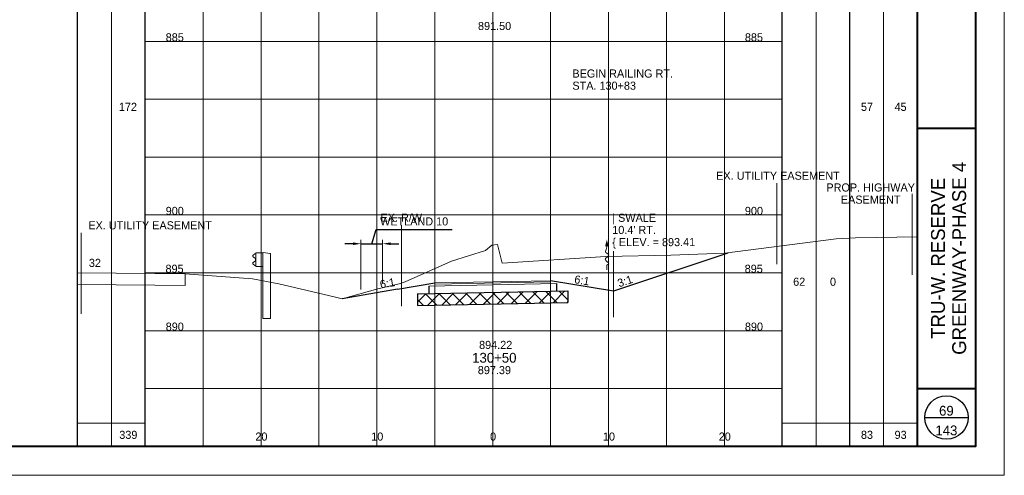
# Paper-space layout 'Layout1' of a CAD drawing. Header units: feet. Extents: x -1005 to 2379, y -670 to 6548.
# Tile 53 of 69: x 75 to 160, y 3562 to 3602. Entities that reach past the tile are written whole.
import ezdxf
from ezdxf.enums import TextEntityAlignment as Align

# ---------------------------------------------------------------- set-up
doc = ezdxf.new("R2010")
doc.units = ezdxf.units.FT
doc.header["$LTSCALE"] = 5
doc.header["$MEASUREMENT"] = 0
for name, pattern in [('cl5', [50, 1.25, -1.25, 45, -1.25, 1.25]), ('DGN Style 2', [150.837143, 90.502286, -60.334857]), ('DGN Style 3', [211.172, 150.837143, -60.334857]), ('esmtshpr', [5.35, 1, -0.175, -0.175, 4]), ('esmtuex', [4.65, 0.8, -0.275, -0.275, 0.8, -0.3, 0.8, -0.3, 0.8, -0.3]), ('rowex', [4.85, 0.8, -0.375, -0.375, 0.8, -0.3, 0.8, -0.3, 0.8, -0.3])]:
    doc.linetypes.add(name, pattern=pattern)
for name, color, linetype, lineweight in [('DR_P_Flow_Arrow', 151, 'Continuous', 13), ('EV_Ecological_Text', 7, 'Continuous', 13), ('GE_P_CL_5', 7, 'cl5', 13), ('PV_P_Text', 7, 'Continuous', 13), ('PV_X_EOP', 7, 'DGN Style 3', 0), ('RD_X_Cells', 7, 'Continuous', 0), ('RW_P_Esmt_SH', 193, 'esmtshpr', 40), ('RW_X_Esmt_U', 6, 'esmtuex', 30), ('RW_X_Fee_RW', 6, 'rowex', 30), ('SH_Border', 7, 'Continuous', 40), ('SH_Data', 7, 'Continuous', 0), ('SH_Major_Grid_Line', 254, 'Continuous', 13), ('SH_Text', 7, 'Continuous', 13), ('TX_P_20', 7, 'Continuous', 13), ('TX_P_5', 7, 'Continuous', 13), ('TX_X_5', 7, 'Continuous', 0), ('XS_P_Finished_Grade', 3, 'Continuous', 30), ('XS_P_Pavt_Surface', 251, 'Continuous', 13), ('XS_P_Subgrade', 4, 'Continuous', 30), ('XS_P_Undercut', 230, 'Continuous', 30), ('XS_X_Ground_Line', 3, 'DGN Style 2', 13)]:
    doc.layers.add(name, color=color, linetype=linetype, lineweight=lineweight)
doc.layers.add('SH_Cut_Line', color=7, linetype='DGN Style 3', lineweight=0, plot=False)
doc.layers.add('XS_P_Pavt_Layers', color=251, linetype='Continuous', lineweight=0, transparency=0.5)
doc.styles.add('Slanted-Normal LS 0.50', font='font31.shx', dxfattribs={"height": 0.14})
doc.styles.add('Slanted-Normal LS 0.50_0', font='font31.shx')
doc.styles.add('Slanted-Sub Title', font='font31.shx', dxfattribs={"height": 0.17})
doc.styles.add('Style-font30', font='font30.shx')
doc.styles.add('Style-font31', font='font31.shx')
doc.dimstyles.get("Standard").update_dxf_attribs({"dimtxt": 0.18, "dimasz": 0.18, "dimexe": 0.18, "dimexo": 0.0625, "dimgap": 0.09, "dimtad": 0, "dimtih": 1, "dimtoh": 1, "dimdec": 4, "dimzin": 0, "dimdsep": 46, "dimtxsty": 'Standard', "dimcen": 0.09, "dimadec": 0, "dimazin": 0, "dimtfac": 1, "dimtdec": 4, "dimtofl": 0, "dimtmove": 0, "dimatfit": 3, "dimfxl": 1, "dimtolj": 1, "dimtzin": 0, "dimarcsym": 0})

# ---------------------------------------------------------------- blocks, each defined once
blk = doc.blocks.new('XS POINT_340')
at = {"layer": 'RW_X_Fee_RW', "linetype": 'DGN Style 3', "lineweight": 0}
blk.add_line((0, 3.5), (0, -3.5), dxfattribs=at)
blk = doc.blocks.new('XS POINT_341')
at = {"layer": 'PV_X_EOP'}
blk.add_line((0, 0.5), (0, -0.5), dxfattribs=at)
blk = doc.blocks.new('GRLT')
at = {"layer": 'RD_X_Cells', "linetype": 'DGN Style 3'}
for p, q in [((-1.506, 2.21), (-1.557, 2.188)), ((-1.557, -0.157), (-1.557, 2.188)), ((-0.971, 2.292), (-1.506, 2.21)), ((-0.89, 2.25), (-0.971, 2.292)), ((-0.307, 2.25), (-0.89, 2.25)), ((-0.89, -0.157), (-0.89, 2.25)), ((-0.307, 1.084), (-0.307, 2.25)), ((-0.307, 1.083), (-0.89, 1.083)), ((-1.557, -3.417), (-1.557, -0.157)), ((-0.89, -3.417), (-0.89, -0.157)), ((-0.89, -3.417), (-1.557, -3.417))]:
    blk.add_line(p, q, dxfattribs=at)
at = {"layer": 'RD_X_Cells', "linetype": 'DGN Style 3', "flags": 128}
blk.add_lwpolyline([(-0.307, 1.155), (-0.22, 1.172), (-0.059, 1.285), (-0.059, 1.285, 0.51949), (-0.059, 1.413), (-0.059, 1.414), (-0.264, 1.555), (-0.263, 1.556, -0.244874), (-0.296, 1.62), (-0.297, 1.62), (-0.297, 1.667), (-0.297, 1.714), (-0.296, 1.713, -0.244874), (-0.263, 1.777), (-0.264, 1.777), (-0.059, 1.92), (-0.059, 1.92, 0.51949), (-0.059, 2.048), (-0.059, 2.049), (-0.22, 2.162), (-0.307, 2.177)], format="xyb", dxfattribs=at)
for points in [[(-0.287, 1.727), (-0.287, 1.607), (-0.295, 1.607), (-0.295, 1.727), (-0.287, 1.727)], [(-0.287, 1.695), (-0.287, 1.637), (-0.262, 1.637), (-0.262, 1.695), (-0.287, 1.695)]]:
    blk.add_lwpolyline(points, close=True, dxfattribs=at)
blk = doc.blocks.new('GPKLBL_282')
at = {"layer": 'TX_P_5', "linetype": 'Continuous', "extrusion": (0, 0, -1), "insert": (-0.462, 0.97), "char_height": 0.7, "attachment_point": 3, "text_direction": (-0.986394, 0.164399, 0), "line_spacing_factor": 0.6, "style": 'Style-font31'}
blk.add_mtext('6:1', dxfattribs=at)
blk = doc.blocks.new('XS POINT_342')
at = {"layer": 'RW_P_Esmt_SH', "linetype": 'Continuous', "lineweight": 13}
blk.add_line((0, 3.5), (0, -3.5), dxfattribs=at)
blk = doc.blocks.new('GPKLBL_283')
at = {"layer": 'TX_P_5', "linetype": 'Continuous', "insert": (-0.511, 0.978), "char_height": 0.7, "attachment_point": 1, "rotation": 350.53768, "line_spacing_factor": 0.6, "style": 'Style-font31'}
blk.add_mtext('6:1', dxfattribs=at)
blk = doc.blocks.new('GPKLBL_284')
at = {"layer": 'TX_P_5', "linetype": 'Continuous', "insert": (-1.114, 0.56), "char_height": 0.7, "attachment_point": 1, "rotation": 14.03624, "line_spacing_factor": 0.9, "style": 'Style-font31'}
blk.add_mtext('3:1', dxfattribs=at)
blk = doc.blocks.new('*D712')
at = {"layer": 'Defpoints', "color": 0, "linetype": 'Continuous', "transparency": 16777216}
for p in [(106.324, 3582.513), (106.324, 3578.714), (104.464, 3578.209)]:
    blk.add_point(p, dxfattribs=at)
at = {"layer": 'EV_Ecological_Text', "color": 0, "linetype": 'Continuous', "lineweight": -2, "transparency": 16777216}
for p, q in [((105.394, 3582.513), (105.762, 3583.738)), ((105.762, 3583.738), (112.345, 3583.738)), ((103.764, 3582.513), (103.064, 3582.513)), ((104.464, 3582.513), (106.324, 3582.513)), ((107.024, 3582.513), (107.724, 3582.513))]:
    blk.add_line(p, q, dxfattribs=at)
at = {"layer": 'EV_Ecological_Text', "color": 97, "linetype": 'Continuous', "lineweight": 0, "transparency": 16777216}
for p, q in [((104.464, 3578.559), (104.464, 3582.863)), ((106.324, 3579.064), (106.324, 3582.863))]:
    blk.add_line(p, q, dxfattribs=at)
at = {"layer": 'EV_Ecological_Text', "color": 0, "linetype": 'Continuous', "transparency": 16777216}
for points in [[(103.764, 3582.63), (103.764, 3582.397), (104.464, 3582.513)], [(107.024, 3582.63), (107.024, 3582.397), (106.324, 3582.513)]]:
    blk.add_solid(points, dxfattribs=at)
at = {"layer": 'EV_Ecological_Text', "color": 7, "linetype": 'Continuous', "lineweight": 0, "transparency": 16777216, "insert": (109.053, 3584.438), "char_height": 0.7, "attachment_point": 5, "style": 'Slanted-Normal LS 0.50_0'}
blk.add_mtext('WETLAND 10', dxfattribs=at)
blk = doc.blocks.new('DFL-P_30')
at = {"layer": 'DR_P_Flow_Arrow', "color": 151, "linetype": 'Continuous', "lineweight": 13}
blk.add_open_spline([(-0.08, 0), (-0.081, 0), (-0.082, 0), (-0.083, 0), (-0.094, 0), (-0.105, 0.005), (-0.116, 0.008), (-0.123, 0.01), (-0.131, 0.013), (-0.137, 0.015), (-0.152, 0.02), (-0.165, -0.02), (-0.179, -0.022), (-0.195, -0.023), (-0.212, 0.018), (-0.228, 0.02), (-0.245, 0.021), (-0.266, -0.028), (-0.284, -0.022), (-0.29, -0.02), (-0.287, 0.001), (-0.295, 0.001), (-0.313, 0), (-0.332, 0), (-0.35, 0)], degree=3, knots=[0, 0, 0, 0, 0.009646, 0.009646, 0.009646, 0.112481, 0.112481, 0.112481, 0.179673, 0.179673, 0.179673, 0.350625, 0.350625, 0.350625, 0.544565, 0.544565, 0.544565, 0.756426, 0.756426, 0.756426, 0.832712, 0.832712, 0.832712, 1, 1, 1, 1], dxfattribs=at)
at = {"layer": 'DR_P_Flow_Arrow', "color": 151, "linetype": 'Continuous', "lineweight": 0, "extrusion": (0, 0, -1)}
blk.add_solid([(0.08, 0.021), (0, 0), (0.08, -0.021)], dxfattribs=at)
blk = doc.blocks.new('XS POINT_343')
at = {"layer": 'RW_X_Esmt_U', "linetype": 'DGN Style 3', "lineweight": 0}
blk.add_line((0, 3.5), (0, -3.5), dxfattribs=at)
blk = doc.blocks.new('XS POINT_344')
at = {"layer": 'RW_X_Esmt_U', "linetype": 'DGN Style 3', "lineweight": 0}
blk.add_line((0, 3.5), (0, -3.5), dxfattribs=at)

psp = doc.layouts.get("Layout1")

# ---------------------------------------------------------------- hatches: boundary and pattern name
at = {"layer": 'XS_P_Undercut', "lineweight": 0}
h = psp.add_hatch(dxfattribs=at)
h.set_pattern_fill('CROSSHATCH', color=256, style=0, pattern_type=2)
h.set_pattern_definition([(45, (115.9308, 3580.5362), (-0.58926, 0.58926), []), (315, (115.9308, 3580.5362), (0.58926, 0.58926), [])])
h.paths.add_polyline_path([(110.332, 3578.194), (109.332, 3578.174), (109.332, 3577.173), (122.332, 3577.433), (122.332, 3578.434), (121.332, 3578.414)])

# ---------------------------------------------------------------- linework, layer by layer
at = {"layer": 'GE_P_CL_5'}
psp.add_line((126.273, 3581.874), (126.273, 3576.156), dxfattribs=at)
at = {"layer": 'SH_Border', "color": 7, "linetype": 'Continuous', "lineweight": 40}
for p, q in [((152.5, 3565), (152.5, 3670)), ((152.5, 3592.5), (157.5, 3592.5)), ((152.5, 3570), (157.5, 3570))]:
    psp.add_line(p, q, dxfattribs=at)
at = {"layer": 'SH_Border', "color": 7, "linetype": 'Continuous', "lineweight": 40, "flags": 128}
psp.add_lwpolyline([(0, 3670), (157.5, 3670), (157.5, 3565), (0, 3565), (0, 3670)], close=True, dxfattribs=at)
at = {"layer": 'SH_Cut_Line', "color": 7, "linetype": 'DGN Style 3', "lineweight": 0, "flags": 128}
psp.add_lwpolyline([(-10, 3562.5), (160, 3562.5), (160, 3672.5), (-10, 3672.5), (-10, 3562.5)], close=True, dxfattribs=at)
at = {"layer": 'SH_Data', "color": 7, "linetype": 'Continuous', "lineweight": 30}
for p, q in [((80, 3565), (80, 3670)), ((85.832, 3565), (85.832, 3670)), ((140.833, 3565), (140.833, 3670)), ((146.667, 3565), (146.667, 3670)), ((153.125, 3567.5), (156.875, 3567.5))]:
    psp.add_line(p, q, dxfattribs=at)
at = {"layer": 'SH_Data', "color": 7, "linetype": 'Continuous', "lineweight": 13}
for p, q in [((82.916, 3565), (82.916, 3668.75)), ((143.75, 3565), (143.75, 3668.75)), ((149.583, 3565), (149.583, 3668.75)), ((80, 3567), (85.832, 3567)), ((140.833, 3567), (152.5, 3567))]:
    psp.add_line(p, q, dxfattribs=at)
at = {"layer": 'SH_Data', "color": 7, "linetype": 'Continuous', "lineweight": 30}
psp.add_circle((155, 3567.5), 1.875, dxfattribs=at)
at = {"layer": 'SH_Major_Grid_Line', "color": 254, "linetype": 'Continuous', "lineweight": 13}
for p, q in [((90.832, 3565), (90.832, 3670)), ((95.832, 3565), (95.832, 3670)), ((100.832, 3565), (100.832, 3670)), ((105.832, 3565), (105.832, 3670)), ((110.832, 3565), (110.832, 3670)), ((115.832, 3565), (115.832, 3670)), ((120.832, 3565), (120.832, 3670)), ((125.832, 3565), (125.832, 3670)), ((130.833, 3565), (130.833, 3670)), ((135.833, 3565), (135.833, 3670)), ((85.832, 3600), (140.833, 3600)), ((85.832, 3595), (140.833, 3595)), ((85.832, 3590), (140.833, 3590)), ((85.832, 3585), (140.833, 3585)), ((85.832, 3580), (140.833, 3580)), ((85.832, 3575), (140.833, 3575)), ((85.832, 3570), (140.833, 3570))]:
    psp.add_line(p, q, dxfattribs=at)
at = {"layer": 'XS_P_Finished_Grade'}
for p, q in [((136.125, 3581.698), (126.273, 3578.414)), ((107.604, 3578.582), (102.851, 3577.755)), ((107.604, 3578.582), (110.832, 3579.12)), ((126.273, 3578.414), (120.832, 3579.32))]:
    psp.add_line(p, q, dxfattribs=at)
at = {"layer": 'XS_P_Pavt_Layers', "color": 2, "lineweight": 13}
for p, q in [((110.332, 3578.86), (121.332, 3579.08)), ((110.832, 3579.016), (120.832, 3579.216))]:
    psp.add_line(p, q, dxfattribs=at)
at = {"layer": 'XS_P_Pavt_Surface', "color": 193}
for p, q in [((110.832, 3579.12), (120.832, 3579.32)), ((110.832, 3579.12), (110.832, 3578.87)), ((120.832, 3579.32), (120.832, 3579.07))]:
    psp.add_line(p, q, dxfattribs=at)
at = {"layer": 'XS_P_Subgrade'}
for p, q in [((110.332, 3578.86), (110.332, 3578.194)), ((121.332, 3579.08), (121.332, 3578.414)), ((109.332, 3578.174), (122.332, 3578.434))]:
    psp.add_line(p, q, dxfattribs=at)
at = {"layer": 'XS_P_Undercut'}
for p, q in [((109.332, 3578.174), (109.332, 3577.173)), ((122.332, 3578.434), (122.332, 3577.433)), ((109.332, 3577.173), (122.332, 3577.433))]:
    psp.add_line(p, q, dxfattribs=at)
at = {"layer": 'XS_P_Undercut', "lineweight": 0, "flags": 128}
psp.add_lwpolyline([(110.332, 3578.194), (109.332, 3578.174), (109.332, 3577.173), (122.332, 3577.433), (122.332, 3578.434), (121.332, 3578.414), (110.332, 3578.194)], close=True, dxfattribs=at)
at = {"layer": 'XS_X_Ground_Line', "flags": 128}
for points in [[(80, 3580.002), (86.675, 3579.931), (89.296, 3579.905), (95.091, 3579.47), (97.359, 3579.045), (102.139, 3577.937), (102.851, 3577.755), (105.932, 3578.622), (107.754, 3579.048), (108.266, 3579.227), (112.281, 3581.019), (115.211, 3581.937), (115.773, 3582.381), (116.241, 3582.449), (116.639, 3580.839), (125.602, 3581.421), (131.215, 3581.513), (135.874, 3581.688), (145.475, 3582.945), (147.16, 3583.021), (152.5, 3583.1)], [(80, 3579.002), (86.675, 3578.931), (89.281, 3578.905)]]:
    psp.add_lwpolyline(points, dxfattribs=at)

# ---------------------------------------------------------------- block references
at = {"layer": 'DR_P_Flow_Arrow', "color": 151, "linetype": 'Continuous', "lineweight": 0, "xscale": 7.5, "yscale": 7.5, "zscale": 7.5, "rotation": 89.99999999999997}
psp.add_blockref('DFL-P_30', (125.69, 3582.876), dxfattribs=at)
at = {"layer": 'PV_X_EOP'}
psp.add_blockref('XS POINT_341', (89.281, 3579.405), dxfattribs=at)
at = {"layer": 'RD_X_Cells', "linetype": 'DGN Style 3', "extrusion": (0, 0, -1)}
psp.add_blockref('GRLT', (-95.09, 3579.47), dxfattribs=at)
at = {"layer": 'RW_P_Esmt_SH', "linetype": 'Continuous', "lineweight": 13}
psp.add_blockref('XS POINT_342', (152.048, 3583.322), dxfattribs=at)
at = {"layer": 'RW_X_Esmt_U', "linetype": 'DGN Style 3', "lineweight": 0}
for name, p in [('XS POINT_344', (140.368, 3584.243)), ('XS POINT_343', (80.302, 3579.954))]:
    psp.add_blockref(name, p, dxfattribs=at)
at = {"layer": 'RW_X_Fee_RW', "linetype": 'DGN Style 3', "lineweight": 0}
psp.add_blockref('XS POINT_340', (107.947, 3580.616), dxfattribs=at)
at = {"layer": 'TX_P_5', "linetype": 'Continuous', "extrusion": (0, 0, -1)}
psp.add_blockref('GPKLBL_282', (-106.867, 3578.584), dxfattribs=at)
at = {"layer": 'TX_P_5', "linetype": 'Continuous'}
psp.add_blockref('GPKLBL_283', (123.467, 3578.827), dxfattribs=at)
at = {"layer": 'TX_P_5', "linetype": 'Continuous', "rotation": 4.39870535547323}
psp.add_blockref('GPKLBL_284', (127.681, 3578.932), dxfattribs=at)

# ---------------------------------------------------------------- texts
at = {"layer": 'PV_P_Text', "insert": (115.96, 3573.41), "char_height": 0.7, "attachment_point": 8, "line_spacing_factor": 0.6, "style": 'Slanted-Normal LS 0.50'}
psp.add_mtext(' 894.22', dxfattribs=at)
at = {"layer": 'RW_P_Esmt_SH', "linetype": 'Continuous', "lineweight": 13, "insert": (148.464, 3587.725), "char_height": 0.7, "attachment_point": 2, "line_spacing_factor": 0.9, "style": 'Style-font31'}
psp.add_mtext('PROP. HIGHWAY\\PEASEMENT', dxfattribs=at)
at = {"layer": 'RW_X_Esmt_U', "linetype": 'Continuous', "lineweight": 0, "style": 'Style-font31'}
for p in [(140.462, 3588.743), (86.256, 3584.454)]:
    psp.add_text('EX. UTILITY EASEMENT', height=0.7, dxfattribs=at).set_placement(p, align=Align.TOP_CENTER)
at = {"layer": 'RW_X_Fee_RW', "linetype": 'Continuous', "lineweight": 0, "insert": (107.947, 3585.116), "char_height": 0.7, "attachment_point": 2, "line_spacing_factor": 0.66, "style": 'Style-font31'}
psp.add_mtext('EX. R/W\\P', dxfattribs=at)
at = {"layer": 'SH_Data', "lineweight": 13, "char_height": 0.85, "attachment_point": 8, "style": 'Style-font30'}
for s, insert, line_spacing_factor in [('69\\P', (155, 3567.642), 1.08), ('143\\P', (155, 3565.942), 0.6)]:
    psp.add_mtext(s, dxfattribs=dict(at, insert=insert, line_spacing_factor=line_spacing_factor))
at = {"layer": 'SH_Text', "style": 'Style-font31'}
for s, p in [('885', (88.386, 3600)), ('885', (138.386, 3600)), ('900', (88.386, 3585)), ('900', (138.386, 3585)), ('895', (88.369, 3580)), ('895', (138.369, 3580)), ('890', (88.386, 3575)), ('890', (138.386, 3575)), ('20', (95.868, 3565.5)), ('10', (105.868, 3565.5)), ('0', (115.868, 3565.5)), ('0', (115.868, 3565.5)), ('10', (125.868, 3565.5)), ('20', (135.868, 3565.5))]:
    psp.add_text(s, height=0.7, dxfattribs=at).set_placement(p, align=Align.CENTER)
at = {"layer": 'SH_Text', "insert": (122.713, 3597.571), "char_height": 0.7, "attachment_point": 1, "line_spacing_factor": 0.9, "style": 'Slanted-Sub Title'}
psp.add_mtext('BEGIN RAILING RT.\\PSTA. 130+83', dxfattribs=at)
at = {"layer": 'SH_Text', "insert": (155.2, 3581.25), "char_height": 1.2, "attachment_point": 5, "rotation": 90, "line_spacing_factor": 0.9125, "style": 'Slanted-Normal LS 0.50'}
psp.add_mtext('\\Ffont70;TRU-W. RESERVE\\PGREENWAY-PHASE 4', dxfattribs=at)
at = {"layer": 'TX_P_20', "style": 'Slanted-Normal LS 0.50'}
for s, p in [('172', (84.344, 3594.341)), ('57', (148.145, 3594.341)), ('45', (151.046, 3594.341)), ('32', (81.494, 3580.858)), ('339', (84.379, 3566)), ('83', (148.144, 3566)), ('93', (151.046, 3566))]:
    psp.add_text(s, height=0.7, dxfattribs=at).set_placement(p, align=Align.MIDDLE_CENTER)
at = {"layer": 'TX_P_20', "char_height": 0.7, "attachment_point": 5, "line_spacing_factor": 0.6, "style": 'Slanted-Normal LS 0.50'}
for s, insert in [('62', (142.293, 3579.224)), ('0', (145.209, 3579.224))]:
    psp.add_mtext(s, dxfattribs=dict(at, insert=insert))
at = {"layer": 'TX_P_5'}
for s, insert, char_height, attachment_point, line_spacing_factor, style in [("| SWALE\\P10.4' RT.\\P\\{ ELEV. = 893.41", (126.156, 3585.105), 0.7, 1, 0.9, 'Slanted-Normal LS 0.50'), ('130+50 ', (115.974, 3572.652), 0.85, 5, 0.6, 'Slanted-Sub Title')]:
    psp.add_mtext(s, dxfattribs=dict(at, insert=insert, char_height=char_height, attachment_point=attachment_point, line_spacing_factor=line_spacing_factor, style=style))
at = {"layer": 'TX_X_5', "style": 'Style-font31'}
for s, p in [('891.50', (115.996, 3601.679)), ('897.39', (115.98, 3571.943))]:
    psp.add_text(s, height=0.7, dxfattribs=at).set_placement(p, align=Align.TOP_CENTER)

# ---------------------------------------------------------------- dimensions: what is measured, and where the dimension line sits
at = {"layer": 'EV_Ecological_Text', "color": 97, "linetype": 'Continuous', "lineweight": 0}
dim = psp.add_linear_dim(base=(106.324, 3582.513), p1=(104.464, 3578.209), p2=(106.324, 3578.714), text='WETLAND 10', dimstyle='Standard', override={"dimtxt": 0.7, "dimasz": 0.7, "dimexe": 0.35, "dimexo": 0.35, "dimgap": 0.35, "dimtad": 1, "dimtih": 0, "dimtoh": 0, "dimdec": 0, "dimzin": 3, "dimtxsty": 'Slanted-Normal LS 0.50_0', "dimclre": 97, "dimclrt": 7, "dimtdec": 0, "dimtmove": 1, "dimtolj": 0, "dimtzin": 3, "dimlwe": 0}, dxfattribs=at)
dim.commit()
dim.dimension.update_dxf_attribs({"geometry": '*D712', "text_midpoint": (106.112, 3584.438)})

doc.saveas('drawing.dxf')
